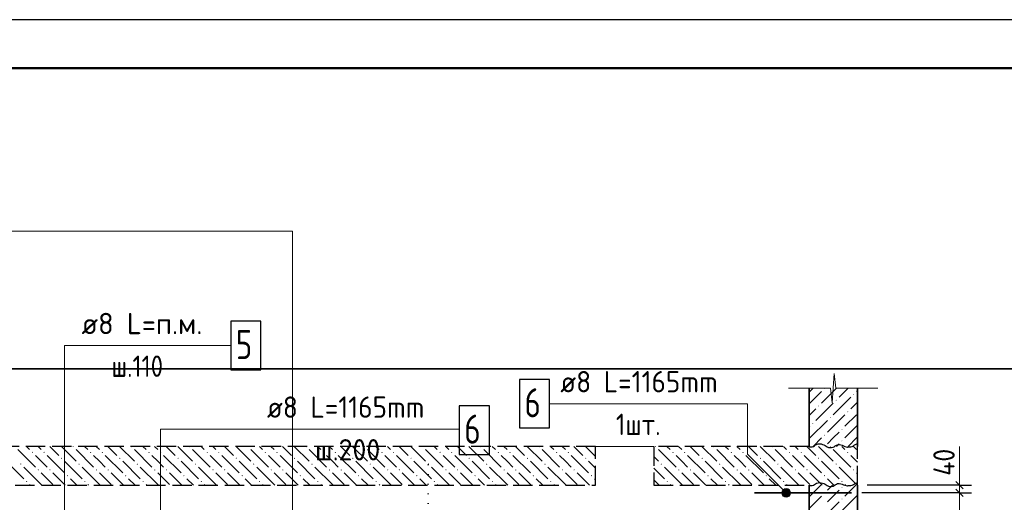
# Model space of a CAD drawing. Header units: millimetres. Extents: x 0 to 42000, y 0 to 29700.
# Tile 20 of 21: x 26380 to 36524, y 24723 to 29700. Entities that reach past the tile are written whole.
import ezdxf

# ---------------------------------------------------------------- set-up
doc = ezdxf.new("R2010")
doc.units = ezdxf.units.MM
doc.linetypes.add('______2', pattern=[270, 200, -70])
doc.linetypes.add('______9', pattern=[100, 0, -100])
for name, color, linetype, lineweight in [('Standard', 7, 'Continuous', 25), ('ЖБ Перекрытие верхний уровень', 7, '______2', 25), ('ЖБ Пилон', 7, 'Continuous', 35), ('ЖБ Стена верхний уровень', 7, 'Continuous', 35), ('Позиционная метка линия выноска', 7, 'Continuous', 13), ('Примечания', 7, 'Continuous', 13), ('Сечения символ', 7, 'Continuous', 25), ('Стена обрамление Г-обр.', 7, 'Continuous', 35), ('Стена обрамление П-обр.', 7, 'Continuous', 35)]:
    doc.layers.add(name, color=color, linetype=linetype, lineweight=lineweight)
doc.layers.add('Размерная выноска', color=7, linetype='Continuous')
doc.styles.add('ISOCPEUR', font='txt')

msp = doc.modelspace()

# ---------------------------------------------------------------- hatches: boundary and pattern name
at = {"layer": 'ЖБ Перекрытие верхний уровень', "linetype": 'Continuous', "lineweight": 18, "transparency": 33554687}
for points in [[(26925, 25297), (26928, 25300), (26935, 25300), (26938, 25297), (26932, 25291)], [(27525, 25297), (27528, 25300), (27535, 25300), (27538, 25297), (27532, 25291)], [(28125, 25297), (28128, 25300), (28135, 25300), (28138, 25297), (28132, 25291)], [(28725, 25297), (28728, 25300), (28735, 25300), (28738, 25297), (28732, 25291)], [(29325, 25297), (29328, 25300), (29335, 25300), (29338, 25297), (29332, 25291)], [(29925, 25297), (29928, 25300), (29935, 25300), (29938, 25297), (29932, 25291)], [(30525, 25297), (30528, 25300), (30535, 25300), (30538, 25297), (30532, 25291)], [(31125, 25297), (31128, 25300), (31135, 25300), (31138, 25297), (31132, 25291)], [(31725, 25297), (31728, 25300), (31735, 25300), (31738, 25297), (31732, 25291)], [(32925, 25297), (32928, 25300), (32935, 25300), (32938, 25297), (32932, 25291)], [(33525, 25297), (33528, 25300), (33535, 25300), (33538, 25297), (33532, 25291)], [(34125, 25297), (34128, 25300), (34135, 25300), (34138, 25297), (34132, 25291)], [(34725, 25297), (34728, 25300), (34735, 25300), (34738, 25297), (34732, 25291)], [(26505, 25237), (26512, 25244), (26518, 25237), (26512, 25231)], [(26625, 25237), (26632, 25244), (26638, 25237), (26632, 25231)], [(26805, 25177), (26812, 25184), (26818, 25177), (26812, 25171)], [(27105, 25237), (27112, 25244), (27118, 25237), (27112, 25231)], [(27225, 25237), (27232, 25244), (27238, 25237), (27232, 25231)], [(27405, 25177), (27412, 25184), (27418, 25177), (27412, 25171)], [(27705, 25237), (27712, 25244), (27718, 25237), (27712, 25231)], [(27825, 25237), (27832, 25244), (27838, 25237), (27832, 25231)], [(28005, 25177), (28012, 25184), (28018, 25177), (28012, 25171)], [(28305, 25237), (28312, 25244), (28318, 25237), (28312, 25231)], [(28425, 25237), (28432, 25244), (28438, 25237), (28432, 25231)], [(28605, 25177), (28612, 25184), (28618, 25177), (28612, 25171)], [(28905, 25237), (28912, 25244), (28918, 25237), (28912, 25231)], [(29025, 25237), (29032, 25244), (29038, 25237), (29032, 25231)], [(29205, 25177), (29212, 25184), (29218, 25177), (29212, 25171)], [(29505, 25237), (29512, 25244), (29518, 25237), (29512, 25231)], [(29625, 25237), (29632, 25244), (29638, 25237), (29632, 25231)], [(29805, 25177), (29812, 25184), (29818, 25177), (29812, 25171)], [(30105, 25237), (30112, 25244), (30118, 25237), (30112, 25231)], [(30225, 25237), (30232, 25244), (30238, 25237), (30232, 25231)], [(30405, 25177), (30412, 25184), (30418, 25177), (30412, 25171)], [(30705, 25237), (30712, 25244), (30718, 25237), (30712, 25231)], [(30825, 25237), (30832, 25244), (30838, 25237), (30832, 25231)], [(31005, 25177), (31012, 25184), (31018, 25177), (31012, 25171)], [(31305, 25237), (31312, 25244), (31318, 25237), (31312, 25231)], [(31425, 25237), (31432, 25244), (31438, 25237), (31432, 25231)], [(31605, 25177), (31612, 25184), (31618, 25177), (31612, 25171)], [(31905, 25237), (31912, 25244), (31918, 25237), (31912, 25231)], [(32025, 25237), (32032, 25244), (32038, 25237), (32032, 25231)], [(32205, 25177), (32212, 25184), (32218, 25177), (32212, 25171)], [(33105, 25237), (33112, 25244), (33118, 25237), (33112, 25231)], [(33225, 25237), (33232, 25244), (33238, 25237), (33232, 25231)], [(33405, 25177), (33412, 25184), (33418, 25177), (33412, 25171)], [(33705, 25237), (33712, 25244), (33718, 25237), (33712, 25231)], [(33825, 25237), (33832, 25244), (33838, 25237), (33832, 25231)], [(34005, 25177), (34012, 25184), (34018, 25177), (34012, 25171)], [(34305, 25237), (34312, 25244), (34318, 25237), (34312, 25231)], [(34425, 25237), (34432, 25244), (34438, 25237), (34432, 25231)], [(34605, 25177), (34612, 25184), (34618, 25177), (34612, 25171)], [(34905, 25237), (34912, 25244), (34918, 25237), (34912, 25231)], [(26385, 25117), (26392, 25124), (26398, 25117), (26392, 25111)], [(26565, 25057), (26572, 25064), (26578, 25057), (26572, 25051)], [(26685, 25057), (26692, 25064), (26698, 25057), (26692, 25051)], [(26985, 25117), (26992, 25124), (26998, 25117), (26992, 25111)], [(27165, 25057), (27172, 25064), (27178, 25057), (27172, 25051)], [(27285, 25057), (27292, 25064), (27298, 25057), (27292, 25051)], [(27585, 25117), (27592, 25124), (27598, 25117), (27592, 25111)], [(27765, 25057), (27772, 25064), (27778, 25057), (27772, 25051)], [(27885, 25057), (27892, 25064), (27898, 25057), (27892, 25051)], [(28185, 25117), (28192, 25124), (28198, 25117), (28192, 25111)], [(28365, 25057), (28372, 25064), (28378, 25057), (28372, 25051)], [(28485, 25057), (28492, 25064), (28498, 25057), (28492, 25051)], [(28785, 25117), (28792, 25124), (28798, 25117), (28792, 25111)], [(28965, 25057), (28972, 25064), (28978, 25057), (28972, 25051)], [(29085, 25057), (29092, 25064), (29098, 25057), (29092, 25051)], [(29385, 25117), (29392, 25124), (29398, 25117), (29392, 25111)], [(29565, 25057), (29572, 25064), (29578, 25057), (29572, 25051)], [(29685, 25057), (29692, 25064), (29698, 25057), (29692, 25051)], [(29985, 25117), (29992, 25124), (29998, 25117), (29992, 25111)], [(30165, 25057), (30172, 25064), (30178, 25057), (30172, 25051)], [(30285, 25057), (30292, 25064), (30298, 25057), (30292, 25051)], [(30585, 25117), (30592, 25124), (30598, 25117), (30592, 25111)], [(30765, 25057), (30772, 25064), (30778, 25057), (30772, 25051)], [(30885, 25057), (30892, 25064), (30898, 25057), (30892, 25051)], [(31185, 25117), (31192, 25124), (31198, 25117), (31192, 25111)], [(31365, 25057), (31372, 25064), (31378, 25057), (31372, 25051)], [(31485, 25057), (31492, 25064), (31498, 25057), (31492, 25051)], [(31785, 25117), (31792, 25124), (31798, 25117), (31792, 25111)], [(31965, 25057), (31972, 25064), (31978, 25057), (31972, 25051)], [(32085, 25057), (32092, 25064), (32098, 25057), (32092, 25051)], [(32985, 25117), (32992, 25124), (32998, 25117), (32992, 25111)], [(33165, 25057), (33172, 25064), (33178, 25057), (33172, 25051)], [(33285, 25057), (33292, 25064), (33298, 25057), (33292, 25051)], [(33585, 25117), (33592, 25124), (33598, 25117), (33592, 25111)], [(33765, 25057), (33772, 25064), (33778, 25057), (33772, 25051)], [(33885, 25057), (33892, 25064), (33898, 25057), (33892, 25051)], [(34185, 25117), (34192, 25124), (34198, 25117), (34192, 25111)], [(34365, 25057), (34372, 25064), (34378, 25057), (34372, 25051)], [(34485, 25057), (34492, 25064), (34498, 25057), (34492, 25051)], [(34785, 25117), (34792, 25124), (34798, 25117), (34792, 25111)], [(34965, 25057), (34972, 25064), (34978, 25057), (34972, 25051)], [(26865, 24997), (26872, 25004), (26878, 24997), (26872, 24991)], [(27465, 24997), (27472, 25004), (27478, 24997), (27472, 24991)], [(28065, 24997), (28072, 25004), (28078, 24997), (28072, 24991)], [(28665, 24997), (28672, 25004), (28678, 24997), (28672, 24991)], [(29265, 24997), (29272, 25004), (29278, 24997), (29272, 24991)], [(29865, 24997), (29872, 25004), (29878, 24997), (29872, 24991)], [(30465, 24997), (30472, 25004), (30478, 24997), (30472, 24991)], [(31065, 24997), (31072, 25004), (31078, 24997), (31072, 24991)], [(31665, 24997), (31672, 25004), (31678, 24997), (31672, 24991)], [(32265, 24997), (32272, 25004), (32278, 24997), (32272, 24991)], [(33465, 24997), (33472, 25004), (33478, 24997), (33472, 24991)], [(34065, 24997), (34072, 25004), (34078, 24997), (34072, 24991)], [(34665, 24997), (34672, 25004), (34678, 24997), (34672, 24991)], [(26445, 24937), (26452, 24944), (26458, 24937), (26452, 24931)], [(27045, 24937), (27052, 24944), (27058, 24937), (27052, 24931)], [(27645, 24937), (27652, 24944), (27658, 24937), (27652, 24931)], [(28245, 24937), (28252, 24944), (28258, 24937), (28252, 24931)], [(28845, 24937), (28852, 24944), (28858, 24937), (28852, 24931)], [(29445, 24937), (29452, 24944), (29458, 24937), (29452, 24931)], [(30045, 24937), (30052, 24944), (30058, 24937), (30052, 24931)], [(30645, 24937), (30652, 24944), (30658, 24937), (30652, 24931)], [(31245, 24937), (31252, 24944), (31258, 24937), (31252, 24931)], [(31845, 24937), (31852, 24944), (31858, 24937), (31852, 24931)], [(33045, 24937), (33052, 24944), (33058, 24937), (33052, 24931)], [(33645, 24937), (33652, 24944), (33658, 24937), (33652, 24931)], [(34245, 24937), (34252, 24944), (34258, 24937), (34252, 24931)], [(34845, 24937), (34852, 24944), (34858, 24937), (34852, 24931)]]:
    msp.add_hatch(color=7, dxfattribs=at).paths.add_polyline_path(points, flags=16)
at = {"layer": 'ЖБ Пилон', "linetype": 'Continuous', "lineweight": 18, "transparency": 33554687}
for points in [[(34667, 25897), (34669, 25900), (34674, 25900), (34677, 25897), (34672, 25892)], [(34787, 25777), (34792, 25782), (34797, 25777), (34792, 25772)], [(34967, 25837), (34972, 25842), (34977, 25837), (34972, 25832)], [(34607, 25717), (34612, 25722), (34617, 25717), (34612, 25712)], [(34727, 25597), (34732, 25602), (34737, 25597), (34732, 25592)], [(34907, 25657), (34912, 25662), (34917, 25657), (34912, 25652)], [(34547, 25537), (34552, 25542), (34557, 25537), (34552, 25532)], [(34847, 25477), (34852, 25482), (34857, 25477), (34852, 25472)], [(34667, 25417), (34672, 25422), (34677, 25417), (34672, 25412)], [(34847, 25357), (34852, 25362), (34857, 25357), (34852, 25352)], [(34669, 25300), (34672, 25302), (34674, 25300)]]:
    msp.add_hatch(color=7, dxfattribs=at).paths.add_polyline_path(points, flags=16)
at = {"layer": 'ЖБ Стена верхний уровень', "linetype": 'Continuous', "lineweight": 18, "transparency": 33554687}
for points in [[(34847, 24877), (34852, 24882), (34857, 24877), (34852, 24872)], [(34667, 24817), (34672, 24822), (34677, 24817), (34672, 24812)], [(34847, 24757), (34852, 24762), (34857, 24757), (34852, 24752)]]:
    msp.add_hatch(color=7, dxfattribs=at).paths.add_polyline_path(points, flags=16)
at = {"layer": 'Позиционная метка линия выноска', "linetype": 'Continuous', "lineweight": 13, "transparency": 33554687}
for points in [[(34235, 24831), (34267, 24863), (34246, 24852)], [(34267, 24863), (34235, 24831), (34235, 24809)], [(34267, 24863), (34235, 24809), (34290, 24863)], [(34290, 24863), (34235, 24809), (34246, 24788)], [(34290, 24863), (34246, 24788), (34310, 24852)], [(34310, 24852), (34246, 24788), (34267, 24777)], [(34310, 24852), (34267, 24777), (34321, 24831)], [(34321, 24831), (34267, 24777), (34290, 24777)], [(34321, 24831), (34290, 24777), (34321, 24809)], [(34321, 24809), (34290, 24777), (34310, 24788)]]:
    msp.add_hatch(color=7, dxfattribs=at).paths.add_polyline_path(points)

# ---------------------------------------------------------------- linework, layer by layer
at = {"layer": 'Standard', "color": 7, "linetype": 'Continuous', "lineweight": 13, "transparency": 33554687}
for p, q in [((34751, 25750), (34770, 26050)), ((34770, 26050), (34788, 25900)), ((34300, 25900), (34733, 25900)), ((34733, 25900), (34751, 25750)), ((34788, 25900), (35220, 25900)), ((35220, 25900), (35220, 25900)), ((36063, 24900), (36063, 24975)), ((36063, 24900), (36063, 24820))]:
    msp.add_line(p, q, dxfattribs=at)
at = {"layer": 'Standard', "color": 7, "linetype": 'Continuous', "lineweight": 18, "transparency": 33554687}
msp.add_line((32913, 25300), (32313, 25300), dxfattribs=at)
at = {"layer": 'Standard', "color": 7, "linetype": 'Continuous', "lineweight": -3, "transparency": 33554687}
for p, q in [((36063, 24900), (35938, 24900)), ((36063, 24900), (36188, 24900)), ((36063, 24820), (35938, 24820)), ((36063, 24820), (36188, 24820))]:
    msp.add_line(p, q, dxfattribs=at)
at = {"layer": 'Standard', "color": 7, "linetype": 'Continuous', "lineweight": 25, "transparency": 33554687}
for p, q in [((36026, 24938), (36101, 24862)), ((36026, 24858), (36101, 24782))]:
    msp.add_line(p, q, dxfattribs=at)
msp.add_lwpolyline([(0, 0), (42000, 0), (42000, 29700), (0, 29700), (0, 0)], close=True, dxfattribs=at)
at = {"layer": 'Standard', "color": 7, "linetype": 'Continuous', "lineweight": 50, "transparency": 33554687}
msp.add_lwpolyline([(2000, 29200), (41500, 29200), (41500, 500), (2000, 500), (2000, 29200)], close=True, dxfattribs=at)
at = {"layer": 'Standard', "color": 7, "linetype": 'Continuous', "lineweight": 13, "transparency": 33554687}
for points in [[(41500, 29200), (2000, 29200), (2000, 6000), (41500, 6000), (41500, 29200)], [(36063, 24820), (36063, 24809), (36063, 24809), (36063, 24655), (36063, 24655), (36063, 24520)]]:
    msp.add_lwpolyline(points, dxfattribs=at)
at = {"layer": 'Standard', "color": 254, "linetype": 'Continuous', "lineweight": 35, "true_color": 0xc4c4ff, "transparency": 33554687}
msp.add_lwpolyline([(5353, 18020), (36693, 18020), (36693, 26100), (5353, 26100), (5353, 18020)], dxfattribs=at)
at = {"layer": 'Standard', "color": 7, "linetype": 'Continuous', "lineweight": -3, "transparency": 33554687}
for points in [[(36063, 24900), (36057, 24900), (36057, 24900), (36052, 24900), (36052, 24900), (36051, 24900), (36051, 24900), (36046, 24900), (36046, 24900), (36046, 24900), (36046, 24900), (35113, 24900)], [(36063, 24820), (36060, 24820), (36060, 24820), (36056, 24820), (36056, 24820), (36046, 24820), (36046, 24820), (36046, 24820), (36046, 24820), (35057, 24820)]]:
    msp.add_lwpolyline(points, dxfattribs=at)
at = {"layer": 'ЖБ Перекрытие верхний уровень', "color": 7, "linetype": '______2', "lineweight": 25, "transparency": 33554687}
for p, q in [((32313, 25300), (16073, 25300)), ((32313, 24900), (32313, 25300)), ((32913, 25300), (32913, 24900)), ((34513, 25300), (32913, 25300)), ((35013, 24900), (35013, 25300)), ((16073, 24900), (32313, 24900)), ((32913, 24900), (34513, 24900))]:
    msp.add_line(p, q, dxfattribs=at)
at = {"layer": 'ЖБ Перекрытие верхний уровень', "color": 9, "linetype": 'Continuous', "lineweight": 18, "true_color": 0xc7c7c7, "transparency": 33554687}
for p, q in [((26362, 25267), (26542, 25087)), ((26449, 25300), (26482, 25267)), ((26569, 25300), (26602, 25267)), ((26689, 25300), (26782, 25207)), ((26809, 25300), (26962, 25147)), ((26962, 25267), (27142, 25087)), ((27049, 25300), (27082, 25267)), ((27169, 25300), (27202, 25267)), ((27289, 25300), (27382, 25207)), ((27409, 25300), (27562, 25147)), ((27562, 25267), (27742, 25087)), ((27649, 25300), (27682, 25267)), ((27769, 25300), (27802, 25267)), ((27889, 25300), (27982, 25207)), ((28009, 25300), (28162, 25147)), ((28162, 25267), (28342, 25087)), ((28249, 25300), (28282, 25267)), ((28369, 25300), (28402, 25267)), ((28489, 25300), (28582, 25207)), ((28609, 25300), (28762, 25147)), ((28762, 25267), (28942, 25087)), ((28849, 25300), (28882, 25267)), ((28969, 25300), (29002, 25267)), ((29089, 25300), (29182, 25207)), ((29209, 25300), (29362, 25147)), ((29362, 25267), (29542, 25087)), ((29449, 25300), (29482, 25267)), ((29569, 25300), (29602, 25267)), ((29689, 25300), (29782, 25207)), ((29809, 25300), (29962, 25147)), ((29962, 25267), (30142, 25087)), ((30049, 25300), (30082, 25267)), ((30169, 25300), (30202, 25267)), ((30289, 25300), (30382, 25207)), ((30409, 25300), (30562, 25147)), ((30562, 25267), (30742, 25087)), ((30649, 25300), (30682, 25267)), ((30769, 25300), (30802, 25267)), ((30889, 25300), (30982, 25207)), ((31009, 25300), (31162, 25147)), ((31162, 25267), (31342, 25087)), ((31249, 25300), (31282, 25267)), ((31369, 25300), (31402, 25267)), ((31489, 25300), (31582, 25207)), ((31609, 25300), (31762, 25147)), ((31762, 25267), (31942, 25087)), ((31849, 25300), (31882, 25267)), ((31969, 25300), (32002, 25267)), ((32089, 25300), (32182, 25207)), ((32209, 25300), (32313, 25196)), ((32962, 25267), (33142, 25087)), ((33049, 25300), (33082, 25267)), ((33169, 25300), (33202, 25267)), ((33289, 25300), (33382, 25207)), ((33409, 25300), (33562, 25147)), ((33562, 25267), (33742, 25087)), ((33649, 25300), (33682, 25267)), ((33769, 25300), (33802, 25267)), ((33889, 25300), (33982, 25207)), ((34009, 25300), (34162, 25147)), ((34162, 25267), (34342, 25087)), ((34249, 25300), (34282, 25267)), ((34369, 25300), (34402, 25267)), ((34489, 25300), (34582, 25207)), ((34609, 25300), (34762, 25147)), ((34762, 25267), (34942, 25087)), ((34849, 25300), (34882, 25267)), ((34969, 25300), (35002, 25267)), ((26602, 25147), (26542, 25207)), ((26662, 25207), (26842, 25027)), ((27202, 25147), (27142, 25207)), ((27262, 25207), (27442, 25027)), ((27802, 25147), (27742, 25207)), ((27862, 25207), (28042, 25027)), ((28402, 25147), (28342, 25207)), ((28462, 25207), (28642, 25027)), ((29002, 25147), (28942, 25207)), ((29062, 25207), (29242, 25027)), ((29602, 25147), (29542, 25207)), ((29662, 25207), (29842, 25027)), ((30202, 25147), (30142, 25207)), ((30262, 25207), (30442, 25027)), ((30802, 25147), (30742, 25207)), ((30862, 25207), (31042, 25027)), ((31402, 25147), (31342, 25207)), ((31462, 25207), (31642, 25027)), ((32002, 25147), (31942, 25207)), ((32062, 25207), (32242, 25027)), ((32913, 25196), (32962, 25147)), ((33202, 25147), (33142, 25207)), ((33262, 25207), (33442, 25027)), ((33802, 25147), (33742, 25207)), ((33862, 25207), (34042, 25027)), ((34402, 25147), (34342, 25207)), ((34462, 25207), (34642, 25027)), ((35002, 25147), (34942, 25207)), ((26242, 25147), (26422, 24967)), ((26602, 24907), (26422, 25087)), ((26662, 25087), (26602, 25147)), ((26842, 25147), (27022, 24967)), ((27202, 24907), (27022, 25087)), ((27262, 25087), (27202, 25147)), ((27442, 25147), (27622, 24967)), ((27802, 24907), (27622, 25087)), ((27862, 25087), (27802, 25147)), ((28042, 25147), (28222, 24967)), ((28402, 24907), (28222, 25087)), ((28462, 25087), (28402, 25147)), ((28642, 25147), (28822, 24967)), ((29002, 24907), (28822, 25087)), ((29062, 25087), (29002, 25147)), ((29242, 25147), (29422, 24967)), ((29602, 24907), (29422, 25087)), ((29662, 25087), (29602, 25147)), ((29842, 25147), (30022, 24967)), ((30202, 24907), (30022, 25087)), ((30262, 25087), (30202, 25147)), ((30442, 25147), (30622, 24967)), ((30802, 24907), (30622, 25087)), ((30862, 25087), (30802, 25147)), ((31042, 25147), (31222, 24967)), ((31402, 24907), (31222, 25087)), ((31462, 25087), (31402, 25147)), ((31642, 25147), (31822, 24967)), ((32002, 24907), (31822, 25087)), ((32062, 25087), (32002, 25147)), ((32242, 25147), (32313, 25076)), ((32913, 25076), (33022, 24967)), ((33202, 24907), (33022, 25087)), ((33262, 25087), (33202, 25147)), ((33442, 25147), (33622, 24967)), ((33802, 24907), (33622, 25087)), ((33862, 25087), (33802, 25147)), ((34042, 25147), (34222, 24967)), ((34402, 24907), (34222, 25087)), ((34462, 25087), (34402, 25147)), ((34642, 25147), (34822, 24967)), ((35002, 24907), (34822, 25087)), ((35013, 25136), (35002, 25147)), ((26602, 25027), (26722, 24907)), ((26722, 25027), (26849, 24900)), ((26969, 24900), (26902, 24967)), ((27202, 25027), (27322, 24907)), ((27322, 25027), (27449, 24900)), ((27569, 24900), (27502, 24967)), ((27802, 25027), (27922, 24907)), ((27922, 25027), (28049, 24900)), ((28169, 24900), (28102, 24967)), ((28402, 25027), (28522, 24907)), ((28522, 25027), (28649, 24900)), ((28769, 24900), (28702, 24967)), ((29002, 25027), (29122, 24907)), ((29122, 25027), (29249, 24900)), ((29369, 24900), (29302, 24967)), ((29602, 25027), (29722, 24907)), ((29722, 25027), (29849, 24900)), ((29969, 24900), (29902, 24967)), ((30202, 25027), (30322, 24907)), ((30322, 25027), (30449, 24900)), ((30569, 24900), (30502, 24967)), ((30802, 25027), (30922, 24907)), ((30922, 25027), (31049, 24900)), ((31169, 24900), (31102, 24967)), ((31402, 25027), (31522, 24907)), ((31522, 25027), (31649, 24900)), ((31769, 24900), (31702, 24967)), ((32002, 25027), (32122, 24907)), ((32122, 25027), (32249, 24900)), ((32313, 24956), (32302, 24967)), ((32969, 24900), (32913, 24956)), ((33202, 25027), (33322, 24907)), ((33322, 25027), (33449, 24900)), ((33569, 24900), (33502, 24967)), ((33802, 25027), (33922, 24907)), ((33922, 25027), (34049, 24900)), ((34169, 24900), (34102, 24967)), ((34402, 25027), (34522, 24907)), ((34522, 25027), (34649, 24900)), ((34769, 24900), (34702, 24967)), ((35002, 25027), (35013, 25016)), ((26482, 24907), (26489, 24900)), ((26602, 24907), (26609, 24900)), ((27082, 24907), (27089, 24900)), ((27202, 24907), (27209, 24900)), ((27682, 24907), (27689, 24900)), ((27802, 24907), (27809, 24900)), ((28282, 24907), (28289, 24900)), ((28402, 24907), (28409, 24900)), ((28882, 24907), (28889, 24900)), ((29002, 24907), (29009, 24900)), ((29482, 24907), (29489, 24900)), ((29602, 24907), (29609, 24900)), ((30082, 24907), (30089, 24900)), ((30202, 24907), (30209, 24900)), ((30682, 24907), (30689, 24900)), ((30802, 24907), (30809, 24900)), ((31282, 24907), (31289, 24900)), ((31402, 24907), (31409, 24900)), ((31882, 24907), (31889, 24900)), ((32002, 24907), (32009, 24900)), ((33082, 24907), (33089, 24900)), ((33202, 24907), (33209, 24900)), ((33682, 24907), (33689, 24900)), ((33802, 24907), (33809, 24900)), ((34282, 24907), (34289, 24900)), ((34402, 24907), (34409, 24900)), ((34882, 24907), (34889, 24900)), ((35002, 24907), (35009, 24900))]:
    msp.add_line(p, q, dxfattribs=at)
at = {"layer": 'ЖБ Пилон', "color": 7, "linetype": 'Continuous', "lineweight": 35, "transparency": 33554687}
for p, q in [((34513, 25900), (34513, 25300)), ((35013, 25300), (35013, 25900))]:
    msp.add_line(p, q, dxfattribs=at)
at = {"layer": 'ЖБ Пилон', "color": 251, "linetype": 'Continuous', "lineweight": 18, "true_color": 0x494949, "transparency": 33554687}
for p, q in [((34554, 25900), (34522, 25867)), ((34794, 25900), (34642, 25747)), ((34914, 25900), (34822, 25807)), ((35013, 25879), (35002, 25867)), ((34642, 25867), (34513, 25739)), ((34942, 25807), (34762, 25627)), ((34513, 25619), (34582, 25687)), ((34762, 25747), (34582, 25567)), ((34942, 25687), (35002, 25747)), ((35002, 25747), (35013, 25759)), ((34522, 25387), (34702, 25567)), ((34882, 25627), (34702, 25447)), ((35002, 25627), (34882, 25507)), ((34522, 25507), (34513, 25499)), ((35002, 25507), (34882, 25387)), ((35002, 25507), (35013, 25519)), ((34522, 25387), (34513, 25379)), ((34642, 25387), (34554, 25300)), ((34702, 25327), (34762, 25387)), ((34762, 25387), (34822, 25447)), ((35002, 25387), (34914, 25300)), ((35013, 25399), (35002, 25387)), ((34822, 25327), (34794, 25300))]:
    msp.add_line(p, q, dxfattribs=at)
at = {"layer": 'ЖБ Стена верхний уровень', "color": 251, "linetype": 'Continuous', "lineweight": 18, "true_color": 0x494949, "transparency": 33554687}
for p, q in [((34514, 24900), (34513, 24899)), ((34522, 24787), (34634, 24900)), ((34754, 24900), (34702, 24847)), ((34994, 24900), (34882, 24787)), ((34522, 24787), (34513, 24779)), ((34642, 24787), (34522, 24667)), ((34702, 24727), (34762, 24787)), ((34762, 24787), (34822, 24847)), ((35002, 24787), (34822, 24607)), ((35013, 24799), (35002, 24787)), ((34822, 24727), (34642, 24547))]:
    msp.add_line(p, q, dxfattribs=at)
at = {"layer": 'ЖБ Стена верхний уровень', "color": 7, "linetype": 'Continuous', "lineweight": 35, "transparency": 33554687}
for p, q in [((34513, 24900), (34513, 19420)), ((35013, 19420), (35013, 24900))]:
    msp.add_line(p, q, dxfattribs=at)
at = {"layer": 'Позиционная метка линия выноска', "color": 7, "linetype": 'Continuous', "lineweight": 13, "transparency": 33554687}
for p, q in [((34246, 24852), (34246, 24852)), ((34246, 24788), (34246, 24788)), ((34310, 24852), (34310, 24852)), ((34310, 24788), (34310, 24788))]:
    msp.add_line(p, q, dxfattribs=at)
at = {"layer": 'Позиционная метка линия выноска', "color": 240, "linetype": 'Continuous', "lineweight": 13, "transparency": 33554687}
msp.add_lwpolyline([(17094, 27520), (29189, 27520), (29189, 15772), (17094, 15772), (17094, 27520)], dxfattribs=at)
at = {"layer": 'Позиционная метка линия выноска', "color": 7, "linetype": 'Continuous', "lineweight": 13, "transparency": 33554687}
for points in [[(28552, 26340), (26842, 26340), (26842, 21977)], [(31840, 25740), (33878, 25740), (33878, 25220), (34278, 24820)], [(30909, 25478), (27829, 25478), (27829, 23482)]]:
    msp.add_lwpolyline(points, dxfattribs=at)
msp.add_circle((34278, 24820), 45, dxfattribs=at)
at = {"layer": 'Примечания', "color": 7, "linetype": 'Continuous', "lineweight": 25, "transparency": 33554687}
for points in [[(34513, 25295), (34528, 25295), (34544, 25296), (34558, 25300), (34570, 25307), (34580, 25315), (34591, 25321), (34606, 25325), (34622, 25327), (34637, 25325), (34652, 25321), (34666, 25316), (34678, 25309), (34689, 25302), (34700, 25296), (34714, 25290), (34729, 25287), (34745, 25288), (34761, 25291), (34772, 25297), (34783, 25305), (34794, 25312), (34807, 25317), (34823, 25318), (34839, 25315), (34853, 25311), (34867, 25305), (34881, 25300), (34894, 25296), (34910, 25293), (34913, 25293)], [(34913, 25295), (34928, 25295), (34944, 25296), (34958, 25300), (34970, 25307), (34980, 25315), (34991, 25321), (35006, 25325), (35013, 25326)], [(34513, 24895), (34528, 24895), (34544, 24896), (34558, 24900), (34570, 24907), (34580, 24915), (34591, 24921), (34606, 24925), (34622, 24927), (34637, 24925), (34652, 24921), (34666, 24916), (34678, 24909), (34689, 24902), (34700, 24896), (34714, 24890), (34729, 24887), (34745, 24888), (34761, 24891), (34772, 24897), (34783, 24905), (34794, 24912), (34807, 24917), (34823, 24918), (34839, 24915), (34853, 24911), (34867, 24905), (34881, 24900), (34894, 24896), (34910, 24893), (34913, 24893)], [(34913, 24895), (34928, 24895), (34944, 24896), (34958, 24900), (34970, 24907), (34980, 24915), (34991, 24921), (35006, 24925), (35013, 24926)]]:
    msp.add_lwpolyline(points, dxfattribs=at)
at = {"layer": 'Размерная выноска', "color": 7, "linetype": 'Continuous', "lineweight": 13, "transparency": 33554687}
msp.add_line((36063, 24900), (36063, 25300), dxfattribs=at)
at = {"layer": 'Сечения символ', "color": 7, "linetype": '______9', "lineweight": 13, "transparency": 33554687}
msp.add_line((30587, 25110), (30587, 18766), dxfattribs=at)
at = {"layer": 'Стена обрамление Г-обр.', "color": 7, "linetype": 'Continuous', "lineweight": 25, "transparency": 33554687}
msp.add_lwpolyline([(28556, 26090), (28866, 26090), (28866, 26590), (28556, 26590), (28556, 26090)], dxfattribs=at)
at = {"layer": 'Стена обрамление П-обр.', "color": 7, "linetype": 'Continuous', "lineweight": 35, "transparency": 33554687}
msp.add_line((34949, 24820), (33949, 24820), dxfattribs=at)
at = {"layer": 'Стена обрамление П-обр.', "color": 7, "linetype": 'Continuous', "lineweight": 25, "transparency": 33554687}
for points in [[(31530, 25490), (31840, 25490), (31840, 25990), (31530, 25990), (31530, 25490)], [(30909, 25218), (31220, 25218), (31220, 25718), (30909, 25718), (30909, 25218)]]:
    msp.add_lwpolyline(points, dxfattribs=at)

# ---------------------------------------------------------------- texts
at = {"layer": 'Standard', "color": 7, "linetype": 'Continuous', "lineweight": 25, "transparency": 33554687, "insert": (36013, 24997), "char_height": 220, "width": 426.8, "attachment_point": 7, "rotation": 90, "style": 'ISOCPEUR'}
msp.add_mtext('\\W0.88;40', dxfattribs=at)
at = {"layer": 'Стена обрамление Г-обр.', "color": 7, "linetype": 'Continuous', "lineweight": 13, "transparency": 33554687, "attachment_point": 7, "style": 'ISOCPEUR'}
for s, insert, char_height, width in [('\\W0.97;ø8 L=п.м. ', (27017, 26457), 220, 1491.87), ('\\W0.78;5', (28606, 26200), 300, 326.41), ('\\W0.85;ш.110 ', (27325, 26017), 220, 863.67)]:
    msp.add_mtext(s, dxfattribs=dict(at, insert=insert, char_height=char_height, width=width))
at = {"layer": 'Стена обрамление П-обр.', "color": 7, "linetype": 'Continuous', "lineweight": 13, "transparency": 33554687, "attachment_point": 7, "style": 'ISOCPEUR'}
for s, insert, char_height, width in [('\\W0.93;ø8 L=1165mm ', (31950, 25857), 220, 1949.98), ('\\W0.78;6', (31580, 25600), 300, 326.41), ('\\W0.93;ø8 L=1165mm ', (28928, 25595), 220, 1949.98), ('\\W0.78;6', (30960, 25328), 300, 326.41), ('\\W0.89;1шт. ', (32522, 25417), 220, 801.64), ('\\W0.95;ш.200 ', (29423, 25155), 220, 962.14)]:
    msp.add_mtext(s, dxfattribs=dict(at, insert=insert, char_height=char_height, width=width))

doc.saveas('drawing.dxf')
